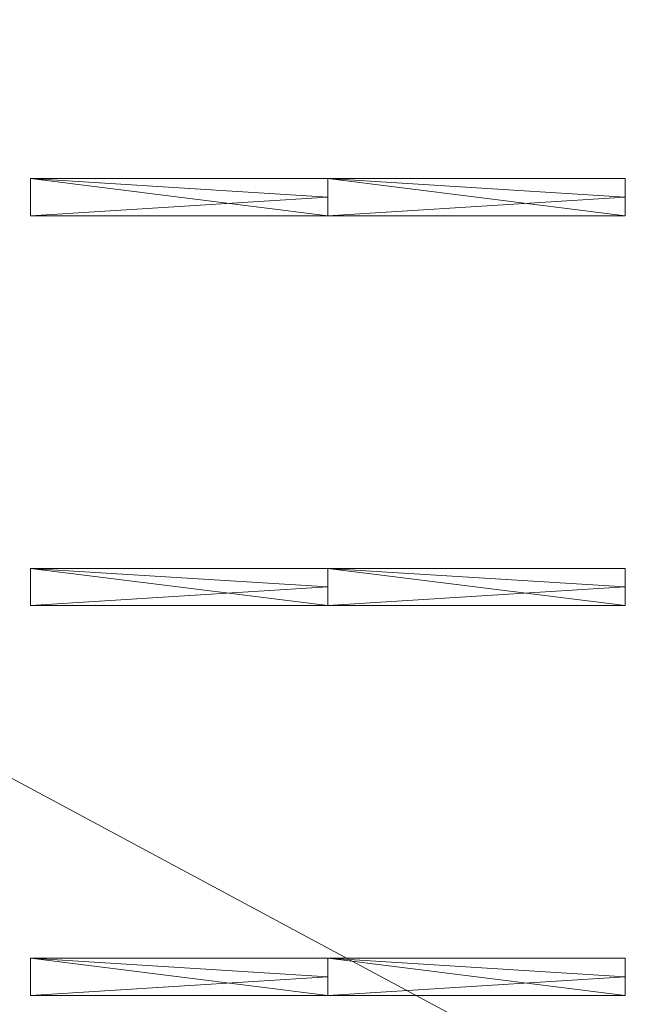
# Model space of a CAD drawing. Header units: inches. Extents: x 15 to 638, y -384 to 556.
# Tile 251 of 256: x 274 to 374, y 106 to 265. Entities that reach past the tile are written whole.
import ezdxf

# ---------------------------------------------------------------- set-up
doc = ezdxf.new("R2010")
doc.units = ezdxf.units.IN
doc.header["$MEASUREMENT"] = 0
for name, color, linetype, lineweight in [('A-FLOR', 192, 'Continuous', 9), ('A-ROOF', 132, 'Continuous', 9), ('E-LITE-EQPM', 6, 'Continuous', 9)]:
    doc.layers.add(name, color=color, linetype=linetype, lineweight=lineweight)

# ---------------------------------------------------------------- blocks, each defined once
blk = doc.blocks.new('Suspended Fluorescent Light - Default 1-5513561-_3D_')
at = {"layer": 'E-LITE-EQPM'}
for p, q in [((-24, 3, 98), (24, -3, 98)), ((-24, 3, 98), (-24, -3, 98)), ((24, 3, 98), (-24, 3, 98)), ((24, -3, 98), (24, 3, 98)), ((-24, -3, 98), (24, -3, 98))]:
    blk.add_line(p, q, dxfattribs=at)
at = {"layer": 'E-LITE-EQPM', "transparency": 33554496}
mesh = blk.add_polyface(dxfattribs=at)
corners = [(-24, 3, 81), (24, 3, 81), (24, 0, 81), (24, -3, 81), (-24, -3, 81)]
mesh.append_faces([[corners[k] for k in face] for face in [(3, 4, 2)]], dxfattribs={"vtx1": -1})
mesh.append_faces([[corners[k] for k in face] for face in [(0, 1, 2, 4)]], dxfattribs={"vtx2": -1})
at = {"layer": 'E-LITE-EQPM'}
mesh = blk.add_polyface(dxfattribs=at)
corners = [(-24, 3, 82), (-24, -3, 82), (24, -3, 82), (24, 0, 82), (24, 3, 82)]
mesh.append_faces([[corners[k] for k in face] for face in [(4, 0, 3)]], dxfattribs={"vtx1": -1})
mesh.append_faces([[corners[k] for k in face] for face in [(1, 2, 3, 0)]], dxfattribs={"vtx2": -1})
mesh = blk.add_polyface(dxfattribs=at)
corners = [(-24, 3, 82), (-24, 3, 81), (-24, -3, 81), (-24, -3, 82)]
mesh.append_faces([[corners[k] for k in face] for face in [(0, 1, 2, 3)]])
mesh = blk.add_polyface(dxfattribs=at)
corners = [(24, 3, 82), (24, 3, 81), (-24, 3, 81), (-24, 3, 82)]
mesh.append_faces([[corners[k] for k in face] for face in [(0, 1, 2, 3)]])
at = {"layer": 'E-LITE-EQPM', "transparency": 33554496}
mesh = blk.add_polyface(dxfattribs=at)
corners = [(-24, 3, 78), (24, 3, 78), (24, 0, 78), (24, -3, 78), (-24, -3, 78)]
mesh.append_faces([[corners[k] for k in face] for face in [(3, 4, 2)]], dxfattribs={"vtx1": -1})
mesh.append_faces([[corners[k] for k in face] for face in [(0, 1, 2, 4)]], dxfattribs={"vtx2": -1})
at = {"layer": 'E-LITE-EQPM'}
mesh = blk.add_polyface(dxfattribs=at)
corners = [(-24, 3, 81), (-24, -3, 81), (24, -3, 81), (24, 0, 81), (24, 3, 81)]
mesh.append_faces([[corners[k] for k in face] for face in [(4, 0, 3)]], dxfattribs={"vtx1": -1})
mesh.append_faces([[corners[k] for k in face] for face in [(1, 2, 3, 0)]], dxfattribs={"vtx2": -1})
mesh = blk.add_polyface(dxfattribs=at)
corners = [(-24, 3, 81), (-24, 3, 78), (-24, -3, 78), (-24, -3, 81)]
mesh.append_faces([[corners[k] for k in face] for face in [(0, 1, 2, 3)]])
mesh = blk.add_polyface(dxfattribs=at)
corners = [(24, 3, 81), (24, 3, 78), (-24, 3, 78), (-24, 3, 81)]
mesh.append_faces([[corners[k] for k in face] for face in [(0, 1, 2, 3)]])
mesh = blk.add_polyface(dxfattribs=at)
corners = [(24, 0, 82), (24, 0, 81), (24, 3, 81), (24, 3, 82)]
mesh.append_faces([[corners[k] for k in face] for face in [(0, 1, 2, 3)]])
mesh = blk.add_polyface(dxfattribs=at)
corners = [(24, 0, 81), (24, 0, 78), (24, 3, 78), (24, 3, 81)]
mesh.append_faces([[corners[k] for k in face] for face in [(0, 1, 2, 3)]])
mesh = blk.add_polyface(dxfattribs=at)
corners = [(24, -3, 82), (24, -3, 81), (24, 0, 81), (24, 0, 82)]
mesh.append_faces([[corners[k] for k in face] for face in [(0, 1, 2, 3)]])
mesh = blk.add_polyface(dxfattribs=at)
corners = [(24, -3, 81), (24, -3, 78), (24, 0, 78), (24, 0, 81)]
mesh.append_faces([[corners[k] for k in face] for face in [(0, 1, 2, 3)]])
mesh = blk.add_polyface(dxfattribs=at)
corners = [(-24, -3, 82), (-24, -3, 81), (24, -3, 81), (24, -3, 82)]
mesh.append_faces([[corners[k] for k in face] for face in [(0, 1, 2, 3)]])
mesh = blk.add_polyface(dxfattribs=at)
corners = [(-24, -3, 81), (-24, -3, 78), (24, -3, 78), (24, -3, 81)]
mesh.append_faces([[corners[k] for k in face] for face in [(0, 1, 2, 3)]])

msp = doc.modelspace()

# ---------------------------------------------------------------- block references
at = {"layer": 'E-LITE-EQPM'}
for p in [(299.74, 236.63, 24), (347.74, 236.63, 24), (299.74, 173.63, 24), (347.74, 173.63, 24), (299.74, 110.63, 24), (347.74, 110.63, 24)]:
    msp.add_blockref('Suspended Fluorescent Light - Default 1-5513561-_3D_', p, dxfattribs=at)

# ---------------------------------------------------------------- meshes
at = {"layer": 'A-FLOR'}
mesh = msp.add_polyface(dxfattribs=at)
corners = [(34.99, -40.32, -2), (35.99, -40.32, -2), (35.99, 270, -2), (33.99, 270, -2), (33.99, 351, -2), (31.99, 351, -2), (31.99, 443, -2), (171.25, 443, -2), (171.25, 444, -2), (478.25, 444, -2), (478.25, 445.5, -2), (612, 445.5, -2), (612, 273.5, -2), (610, 273.5, -2), (610, -38.57, -2), (614.75, -38.57, -2), (614.75, -307.5, -2), (528, -307.5, -2), (528, -314.25, -2), (184.75, -314.25, -2), (184.75, -279.55, -2), (109.75, -279.55, -2), (109.75, -229.75, -2), (132.5, -229.75, -2), (132.5, -176.25, -2), (34.99, -176.25, -2)]
mesh.append_faces([[corners[k] for k in face] for face in [(14, 17, 24)]], dxfattribs={"vtx0": -1, "vtx1": -1, "vtx2": -1})
mesh.append_faces([[corners[k] for k in face] for face in [(20, 23, 24, 17)]], dxfattribs={"vtx0": -1, "vtx2": -1, "vtx3": -1})
mesh.append_faces([[corners[k] for k in face] for face in [(19, 20, 17, 18)]], dxfattribs={"vtx1": -1})
mesh.append_faces([[corners[k] for k in face] for face in [(1, 2, 14, 24), (13, 14, 2, 7)]], dxfattribs={"vtx1": -1, "vtx2": -1, "vtx3": -1})
mesh.append_faces([[corners[k] for k in face] for face in [(25, 0, 1, 24), (21, 22, 23, 20), (9, 10, 11)]], dxfattribs={"vtx2": -1})
mesh.append_faces([[corners[k] for k in face] for face in [(2, 3, 4, 7), (7, 8, 9, 13), (11, 12, 13, 9)]], dxfattribs={"vtx2": -1, "vtx3": -1})
mesh.append_faces([[corners[k] for k in face] for face in [(4, 5, 6, 7), (14, 15, 16, 17)]], dxfattribs={"vtx3": -1})
mesh = msp.add_polyface(dxfattribs=at)
corners = [(34.99, -40.32), (34.99, -176.25), (132.5, -176.25), (132.5, -229.75), (109.75, -229.75), (109.75, -279.55), (184.75, -279.55), (184.75, -314.25), (528, -314.25), (528, -307.5), (614.75, -307.5), (614.75, -38.57), (610, -38.57), (610, 273.5), (612, 273.5), (612, 445.5), (478.25, 445.5), (478.25, 444), (171.25, 444), (171.25, 443), (31.99, 443), (31.99, 351), (33.99, 351), (33.99, 270), (35.99, 270), (35.99, -40.32)]
mesh.append_faces([[corners[k] for k in face] for face in [(9, 6, 7, 8)]], dxfattribs={"vtx0": -1})
mesh.append_faces([[corners[k] for k in face] for face in [(3, 6, 2)]], dxfattribs={"vtx0": -1, "vtx1": -1})
mesh.append_faces([[corners[k] for k in face] for face in [(2, 6, 9, 12)]], dxfattribs={"vtx0": -1, "vtx1": -1, "vtx2": -1, "vtx3": -1})
mesh.append_faces([[corners[k] for k in face] for face in [(24, 12, 13, 19), (12, 24, 25, 2)]], dxfattribs={"vtx0": -1, "vtx2": -1, "vtx3": -1})
mesh.append_faces([[corners[k] for k in face] for face in [(16, 17, 15)]], dxfattribs={"vtx1": -1})
mesh.append_faces([[corners[k] for k in face] for face in [(10, 11, 12, 9), (20, 21, 22, 19)]], dxfattribs={"vtx2": -1})
mesh.append_faces([[corners[k] for k in face] for face in [(13, 14, 15, 17), (17, 18, 19, 13), (22, 23, 24, 19)]], dxfattribs={"vtx2": -1, "vtx3": -1})
mesh.append_faces([[corners[k] for k in face] for face in [(3, 4, 5, 6), (25, 0, 1, 2)]], dxfattribs={"vtx3": -1})
at = {"layer": 'A-ROOF'}
mesh = msp.add_polyface(dxfattribs=at)
corners = [(614, 445.5, 132), (614, -33.5, 132), (33.99, -33.5, 132), (33.99, 445.5, 132)]
mesh.append_faces([[corners[k] for k in face] for face in [(0, 1, 2, 3)]])
mesh = msp.add_polyface(dxfattribs=at)
corners = [(33.99, 445.5, 143.5), (33.99, -33.5, 143.5), (614, -33.5, 143.5), (614, 445.5, 143.5)]
mesh.append_faces([[corners[k] for k in face] for face in [(0, 1, 2, 3)]])

doc.saveas('drawing.dxf')
